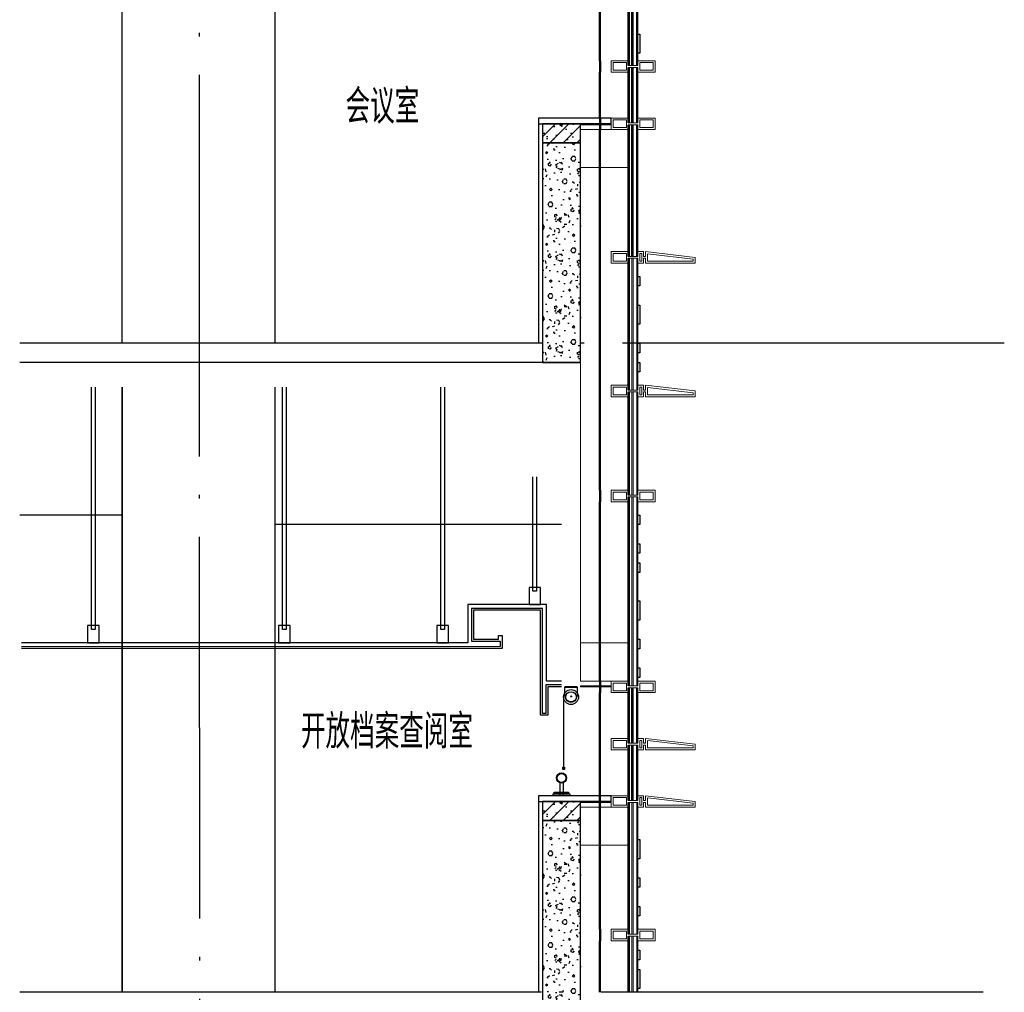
# Model space of a CAD drawing. Extents: x 1147314 to 1218578, y -272074 to -241968.
# Tile 44 of 47: x 1212812 to 1217968, y -262722 to -257627. Entities that reach past the tile are written whole.
import ezdxf

# ---------------------------------------------------------------- set-up
doc = ezdxf.new("R2010")
doc.units = 0
doc.header["$LTSCALE"] = 1000
doc.header["$MEASUREMENT"] = 0
doc.linetypes.add('230303生产综合楼-平面图_t8$0$DOTE', pattern=[2.42, 2, -0.2, 0.02, -0.2])
for name, color, linetype in [('A-DOOR-FIRE', 4, 'Continuous'), ('A-SECT-SURF', 6, 'Continuous'), ('A-看线', 115, 'Continuous'), ('DOTE', 1, 'Continuous'), ('FF-窗帘-JYZS', 8, 'Continuous'), ('LY_MC_section A', 140, 'Continuous'), ('PUB_HATCH', 8, 'Continuous'), ('PUB_TEXT', 7, 'Continuous'), ('SURFACE', 6, 'Continuous'), ('WALL', 255, 'Continuous'), ('吊顶', 183, 'Continuous'), ('墙身抹灰', 6, 'Continuous')]:
    doc.layers.add(name, color=color, linetype=linetype)
for name, color, linetype, lineweight in [('A-WALL-INSL', 241, 'Continuous', 0), ('WALL-CURT-GLAZ', 120, 'Continuous', 0), ('WALL-CURT-METL', 211, 'Continuous', 0)]:
    doc.layers.add(name, color=color, linetype=linetype, lineweight=lineweight)
doc.styles.add('_TCH_DIM', font='SIMPLEX', dxfattribs={"bigfont": 'GBCBIG'})

# ---------------------------------------------------------------- blocks, each defined once
blk = doc.blocks.new('A$C071d96ed')
at = {"layer": 'A-看线'}
for points in [[(44, -690), (44, 0)], [(50, -690), (50, 0)], [(196, -665), (196, -25)], [(200, -665), (200, -25)]]:
    blk.add_lwpolyline(points, dxfattribs=at)
at = {"layer": 'WALL-CURT-GLAZ'}
for p, q in [((0, -690), (0, 0)), ((6, -690), (6, 0)), ((25, -690), (25, 0)), ((31, -690), (31, 0))]:
    blk.add_line(p, q, dxfattribs=at)
blk = doc.blocks.new('A$C38d1714a')
at = {"layer": 'A-WALL-INSL'}
blk.add_lwpolyline([(0, 0), (250, 0), (250, -200), (0, -200)], close=True, dxfattribs=at)
blk = doc.blocks.new('A$C37e4a2ef')
at = {"layer": 'A-看线'}
for points in [[(196, -60), (196, 0)], [(200, -60), (200, 0)]]:
    blk.add_lwpolyline(points, dxfattribs=at)
at = {"layer": 'WALL-CURT-METL'}
for points in [[(140, -60), (50, -60), (50, -35), (0, -35), (0, -60), (-30, -60), (-30, -35), (-40, -35), (-40, -60), (-300, -60), (-300, -30), (-40, 0), (-40, -25), (-30, -25), (-30, 0), (0, 0), (0, -25), (50, -25), (50, 0), (140, 0)], [(-50, -50), (-50, -11.2), (-290, -38.9), (-290, -50)], [(-20, -10), (-10, -10), (-10, -50), (-20, -50)], [(130, -25), (130, -10), (60, -10), (60, -50), (130, -50)]]:
    blk.add_lwpolyline(points, close=True, dxfattribs=at)
blk = doc.blocks.new('A$C42b86bd6')
at = {"layer": 'A-看线'}
for points in [[(286, 0), (286, -60)], [(290, 0), (290, -60)]]:
    blk.add_lwpolyline(points, dxfattribs=at)
at = {"layer": 'WALL-CURT-METL'}
for points in [[(230, -60), (230, 0), (140, 0), (140, -25), (90, -25), (90, 0), (0, 0), (0, -60), (90, -60), (90, -35), (140, -35), (140, -60)], [(80, -25), (80, -10), (10, -10), (10, -50), (80, -50)], [(220, -50), (220, -10), (150, -10), (150, -35), (150, -50)]]:
    blk.add_lwpolyline(points, close=True, dxfattribs=at)
blk = doc.blocks.new('A$C827e71c0')
at = {"layer": 'A-DOOR-FIRE'}
blk.add_blockref('A$C42b86bd6', (-90, 0), dxfattribs=at)
blk = doc.blocks.new('A$C7aab0e27')
at = {"layer": 'A-DOOR-FIRE'}
blk.add_blockref('A$C37e4a2ef', (0, 0), dxfattribs=at)
blk = doc.blocks.new('A$Cb5ae1680')
at = {"layer": 'A-看线'}
for points in [[(44, 0), (44, 690)], [(50, 0), (50, 690)], [(196, 25), (196, 665)], [(200, 25), (200, 665)]]:
    blk.add_lwpolyline(points, dxfattribs=at)
at = {"layer": 'LY_MC_section A'}
for points in [[(0, 0), (0, 690)], [(6, 0), (6, 690)], [(25, 0), (25, 690)], [(31, 0), (31, 690)]]:
    blk.add_lwpolyline(points, dxfattribs=at)
blk = doc.blocks.new('A$Ca8bf0082')
at = {"layer": 'FF-窗帘-JYZS'}
blk.add_line((-7.2, -55.8), (-7.2, -424.9), dxfattribs=at)
for points in [[(0, -1.6), (64, -1.6), (64, 0), (0, 0)], [(-11.6, -420.7), (-2.8, -420.7), (-2.8, -432.6), (-11.6, -432.6)], [(-9.6, -422.7), (-4.8, -422.7), (-4.8, -430.6), (-9.6, -430.6)]]:
    blk.add_lwpolyline(points, close=True, dxfattribs=at)
blk.add_lwpolyline([(64, -1.6), (64, -44.8), (63.2, -51.2, -0.871795), (0.8, -51.2), (0, -44.8), (0, -1.6)], format="xyb", dxfattribs=at)
for centre, radius in [((32, -53.2), 39.2), ((32, -53.2), 28), ((32.4, -50.1), 2.73), ((-7.2, -424.9), 1.2)]:
    blk.add_circle(centre, radius, dxfattribs=at)
blk = doc.blocks.new('erwe')
at = {"layer": '吊顶'}
for points in [[(1213208.1, -259551.9), (1213208.1, -260821), (1213188.1, -260821), (1213188.1, -259551.9)], [(1214208.1, -259552.1), (1214208.1, -260821.2), (1214188.1, -260821.2), (1214188.1, -259552.1)], [(1215036.9, -259551.9), (1215036.9, -260821), (1215016.9, -260821), (1215016.9, -259551.9)], [(1215519.2, -260021.9), (1215519.2, -260620.9), (1215499.2, -260620.9), (1215499.2, -260021.9)], [(1215649.2, -261091.9), (1215570.2, -261091.9), (1215570.2, -260690.9), (1215158.2, -260690.9), (1215158.2, -260890.9), (1212821.1, -260891.6)], [(1215649.2, -261111.9), (1215568.2, -261111.9), (1215568.2, -261260.9), (1215550.2, -261260.9), (1215550.2, -260710.9), (1215178.2, -260710.9), (1215178.2, -260882.5), (1215328.2, -260882.5), (1215328.2, -260910.9), (1212821.1, -260911.6)], [(1215649.2, -261121.9), (1215578.2, -261121.9), (1215578.2, -261270.9), (1215540.2, -261270.9), (1215540.2, -260720.9), (1215188.2, -260720.9), (1215188.2, -260872.5), (1215319.2, -260872.5), (1215319.2, -260852.9), (1215338.2, -260852.9), (1215338.2, -260920.9), (1212821.1, -260921.6)]]:
    blk.add_lwpolyline(points, dxfattribs=at)
for points in [[(1215539.2, -260600.9), (1215479.2, -260600.9), (1215479.2, -260690.9), (1215539.2, -260690.9)], [(1213228.1, -260801), (1213168.1, -260801), (1213168.1, -260891), (1213228.1, -260891)], [(1214228.1, -260801.2), (1214168.1, -260801.2), (1214168.1, -260891.2), (1214228.1, -260891.2)], [(1215056.9, -260801), (1214996.9, -260801), (1214996.9, -260891), (1215056.9, -260891)], [(1215056.9, -260801), (1214996.9, -260801), (1214996.9, -260891), (1215056.9, -260891)]]:
    blk.add_lwpolyline(points, close=True, dxfattribs=at)
at = {"layer": 'FF-窗帘-JYZS'}
blk.add_blockref('A$Ca8bf0082', (1215667.2, -261121.9), dxfattribs=at)
blk = doc.blocks.new('A$C429b8df4')
at = {"layer": '吊顶'}
for points in [[(-9, 97.9), (-9, 30)], [(9, 97.9), (9, 30)]]:
    blk.add_lwpolyline(points, dxfattribs=at)
for points in [[(43.4, 30), (-43.4, 30), (-43.4, 39.2), (43.4, 39.2)], [(36.9, 39.2), (-37.9, 39.2), (-37.9, 48.4), (36.9, 48.4)]]:
    blk.add_lwpolyline(points, close=True, dxfattribs=at)
for radius in [26.5, 23.5]:
    blk.add_circle((0, 122.8), radius, dxfattribs=at)

msp = doc.modelspace()

# ---------------------------------------------------------------- hatches: boundary and pattern name
at = {"layer": 'PUB_HATCH'}
h = msp.add_hatch(dxfattribs=at)
h.set_pattern_fill('钢筋混凝土', color=256, scale=20, style=0)
h.set_pattern_definition([(45, (-1035705.627, 111396.356), (-35.3553391, 35.3553391), []), (50, (-1035705.63, 111396.36), (143.4520365, -12.550427), [15, -165]), (355, (-1035705.63, 111396.36), (-27.750267, 150.438427), [12, -132]), (100.4514, (-1035693.67, 111395.31), (115.701876, 137.887908), [12.748038, -140.228422]), (46.1842, (-1035705.63, 111436.36), (213.44821, -33.103803), [22.5, -247.5]), (96.6356, (-1035687.84, 111433.6), (186.932541, 194.823574), [19.122058, -210.3426]), (351.1842, (-1035705.63, 111436.36), (186.93239, 194.82372), [18, -198]), (21, (-1035685.63, 111426.36), (119.3814104, -80.523778), [15, -165]), (326, (-1035685.63, 111426.36), (48.663066, 145.030009), [12, -132]), (71.4514, (-1035675.68, 111419.65), (168.044526, 64.506099), [12.748038, -140.228422]), (37.5, (-1035705.627, 111396.356), (2.4319711, 66.5787708), [0, -130.4, 0, -134, 0, -132.5]), (7.5, (-1035705.63, 111396.356), (52.6139075, 78.8823424), [0, -76.4, 0, -127.4, 0, -50.5]), (327.5, (-1035750.227, 111396.356), (106.7644872, -4.5109743), [0, -50, 0, -156, 0, -207]), (317.5, (-1035770.23, 111396.36), (116.637234, 20.0209965), [0, -65, 0, -103.6, 0, -147])])
h.paths.add_polyline_path([(1215749.2, -258171.9), (1215549.2, -258171.9), (1215549.2, -258271.9), (1215749.2, -258271.9)])
h = msp.add_hatch(dxfattribs=at)
h.set_pattern_fill('加气混凝土', color=256, scale=20, style=0)
h.set_pattern_definition([(0, (-1035634.83, 110623.16), (120, 240), [0, -240]), (0, (-1035775.23, 110590.76), (120, 240), [0, -240]), (0, (-1035697.23, 110588.36), (120, 240), [0, -240]), (0, (-1035612.03, 110659.16), (120, 240), [0, -240]), (0, (-1035711.63, 110576.36), (120, 240), [0, -240]), (0, (-1035588.03, 110810.36), (120, 240), [0, -240]), (0, (-1035661.23, 110791.16), (120, 240), [0, -240]), (0, (-1035622.83, 110761.16), (120, 240), [0, -240]), (0, (-1035818.43, 110756.36), (120, 240), [0, -240]), (0, (-1035700.83, 110745.56), (120, 240), [0, -240]), (0, (-1035746.43, 110684.36), (120, 240), [0, -240]), (0, (-1035744.03, 110594.36), (120, 240), [0, -240]), (0, (-1035654.03, 110584.76), (120, 240), [0, -240]), (0, (-1035588.03, 110690.36), (120, 240), [0, -240]), (0, (-1035812.43, 110653.16), (120, 240), [0, -240]), (0, (-1035792.03, 110693.96), (120, 240), [0, -240]), (0, (-1035698.43, 110677.16), (120, 240), [0, -240]), (0, (-1035732.03, 110642.36), (120, 240), [0, -240]), (0, (-1035751.23, 110721.56), (120, 240), [0, -240]), (0, (-1035721.23, 110811.56), (120, 240), [0, -240]), (0, (-1035802.83, 110602.76), (120, 240), [0, -240]), (0, (-1035670.83, 110762.36), (120, 240), [0, -240]), (0, (-1035782.43, 110765.96), (120, 240), [0, -240]), (0, (-1035801.63, 110797.16), (120, 240), [0, -240]), (130.601294, (-1035602.768, 110735.222), (-599.99999337, 720.00000315), [10.536622, -4414.8444]), (18.4349488, (-1035619.91, 110739.793), (599.9999978, 239.9999982), [10.842096, -1507.05116]), (90, (-1035619.91, 110729.51), (120, 240), [10.285714, -469.71426]), (161.565051, (-1035609.626, 110726.08), (-600.000003, 239.9999821), [10.842096, -1507.05116]), (53.1301023, (-1035609.626, 110726.08), (120.0000002, 239.9999999), [11.428572, -1188.5714]), (135, (-1035600.48, 110603.79), (-120.0000145, 239.9999838), [9.697464, -669.12504]), (45, (-1035614.2, 110603.79), (119.9999992, 239.999999), [9.697464, -669.12504]), (135, (-1035607.34, 110596.94), (-120.0000145, 239.9999838), [9.697464, -669.12504]), (45, (-1035607.34, 110596.94), (119.9999992, 239.999999), [9.697464, -669.12504]), (116.565051, (-1035715.91, 110764.94), (-2e-05, 479.999987), [12.77753, -255.5506]), (180, (-1035721.63, 110776.36), (-120, 240), [13.714286, -226.2857]), (63.434949, (-1035741.05, 110764.94), (1e-06, 479.999998), [12.77753, -255.5506]), (116.565051, (-1035735.34, 110753.5), (-2e-05, 479.999987), [12.77753, -255.5506]), (0, (-1035735.34, 110753.5), (120, 240), [13.714286, -226.2857]), (63.434949, (-1035721.63, 110753.5), (1e-06, 479.999998), [12.77753, -255.5506]), (107.102728, (-1035625.6255, 110683.7934), (-359.999986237, 1200.000001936), [15.544538, -6513.161]), (143.972626, (-1035630.197, 110698.65), (-2279.9999711, 1679.9999981), [15.544538, -3248.808]), (180, (-1035642.77, 110707.8), (-120, 240), [14.857142, -225.14284]), (36.0273733, (-1035670.197, 110698.65), (2279.99998315, 1679.99998189), [15.544538, -3248.808]), (71.5650511, (-1035674.77, 110684.936), (360.00000185, 1199.99999793), [14.456126, -1503.43712]), (107.102728, (-1035670.197, 110670.079), (-359.999986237, 1200.000001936), [15.544538, -6513.161]), (143.972626, (-1035657.626, 110660.936), (-2279.9999711, 1679.9999981), [15.544538, -3248.808]), (0, (-1035657.63, 110660.94), (120, 240), [14.857142, -225.14284]), (36.0273733, (-1035642.768, 110660.936), (2279.99998315, 1679.99998189), [15.544538, -3248.808]), (71.5650511, (-1035630.197, 110670.08), (360.00000185, 1199.99999793), [14.456126, -1503.43712]), (150.255118, (-1035623.34, 110795.793), (-360.00000085, 239.99999703), [9.214008, -1925.72784]), (90, (-1035631.34, 110791.22), (120, 240), [9.142858, -470.8571]), (29.7448813, (-1035631.34, 110791.222), (360.0000002, 239.99999888), [9.214008, -1925.72784]), (116.565051, (-1035679.34, 110625.5), (-2e-05, 479.999987), [12.77753, -255.5506]), (168.690067, (-1035685.054, 110636.936), (-1080.0000008, 239.99999398), [11.654902, -2435.8742]), (41.1859251, (-1035705.626, 110631.222), (2999.999981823, 2639.999976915), [12.148738, -5090.3208]), (90, (-1035705.63, 110619.79), (120, 240), [11.428572, -468.5714]), (138.814074, (-1035696.483, 110611.793), (-2999.999946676, 2640.000016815), [12.148738, -5090.3208]), (16.6992442, (-1035696.483, 110611.793), (3959.999970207, 1199.99998743), [11.93178, -4999.415]), (60.9453959, (-1035685.054, 110615.222), (119.99999968, 239.99999788), [11.766434, -4930.1358]), (109.983106, (-1035779.911, 110726.079), (-600.00000226, 1679.999995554), [13.3768, -5604.879]), (155.556045, (-1035784.483, 110738.651), (-1560.000005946, 719.99998504), [13.809194, -5786.0526]), (24.4439547, (-1035809.6255, 110738.651), (1560.00000078, 719.999996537), [13.809194, -5786.0526]), (70.0168934, (-1035814.197, 110726.079), (600.00000181, 1679.99999583), [13.3768, -5604.879]), (109.983106, (-1035809.625, 110713.508), (-600.00000226, 1679.999995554), [13.3768, -5604.879]), (160.016893, (-1035797.054, 110708.936), (-600.00000035, 239.99998907), [13.3768, -2795.751]), (19.9831065, (-1035797.054, 110708.936), (599.9999967, 239.99999962), [13.3768, -2795.751]), (70.0168934, (-1035784.483, 110713.508), (600.00000181, 1679.99999583), [13.3768, -5604.879]), (122.005383, (-1035690.768, 110704.365), (-120.0000161, 239.99998775), [10.781693, -2253.3736]), (18.4349488, (-1035706.77, 110710.08), (599.9999978, 239.9999982), [10.842096, -1507.05116]), (90, (-1035706.77, 110699.79), (120, 240), [10.285714, -469.71426]), (161.565051, (-1035696.483, 110696.365), (-600.000003, 239.9999821), [10.842096, -1507.05116]), (54.4623222, (-1035696.483, 110696.365), (839.99999878, 1199.9999982), [9.831228, -4119.2846]), (116.565051, (-1035760.48, 110646.08), (-2e-05, 479.999987), [12.77753, -255.5506]), (180, (-1035766.2, 110657.5), (-120, 240), [12.571428, -227.42856]), (59.0362434, (-1035785.625, 110646.08), (120.00000039, 239.99999884), [13.32789, -2785.5288]), (120.963756, (-1035778.768, 110634.65), (-120.0000164, 239.99998898), [13.32789, -2785.5288]), (0, (-1035778.77, 110634.65), (120, 240), [12.571428, -227.42856]), (63.434949, (-1035766.2, 110634.65), (1e-06, 479.999998), [12.77753, -255.5506])])
h.paths.add_polyline_path([(1215749.2, -258271.9), (1215549.2, -258271.9), (1215549.2, -259421.9), (1215749.2, -259421.9)])
h = msp.add_hatch(dxfattribs=at)
h.set_pattern_fill('钢筋混凝土', color=256, scale=20, style=0)
h.set_pattern_definition([(45, (-1035705.63, 107846.343), (-35.3553391, 35.3553391), []), (50, (-1035705.63, 107846.34), (143.4520365, -12.550427), [15, -165]), (355, (-1035705.63, 107846.34), (-27.750267, 150.438427), [12, -132]), (100.4514, (-1035693.68, 107845.3), (115.701876, 137.887908), [12.748038, -140.228422]), (46.1842, (-1035705.63, 107886.34), (213.44821, -33.103803), [22.5, -247.5]), (96.6356, (-1035687.84, 107883.58), (186.932541, 194.823574), [19.122058, -210.3426]), (351.1842, (-1035705.63, 107886.34), (186.93239, 194.82372), [18, -198]), (21, (-1035685.63, 107876.34), (119.3814104, -80.523778), [15, -165]), (326, (-1035685.63, 107876.34), (48.663066, 145.030009), [12, -132]), (71.4514, (-1035675.68, 107869.63), (168.044526, 64.506099), [12.748038, -140.228422]), (37.5, (-1035705.63, 107846.343), (2.4319711, 66.5787708), [0, -130.4, 0, -134, 0, -132.5]), (7.5, (-1035705.63, 107846.34), (52.6139075, 78.8823424), [0, -76.4, 0, -127.4, 0, -50.5]), (327.5, (-1035750.23, 107846.34), (106.7644872, -4.5109743), [0, -50, 0, -156, 0, -207]), (317.5, (-1035770.23, 107846.34), (116.637234, 20.0209965), [0, -65, 0, -103.6, 0, -147])])
h.paths.add_polyline_path([(1215749.2, -261721.9), (1215549.2, -261721.9), (1215549.2, -261821.9), (1215749.2, -261821.9)])
h = msp.add_hatch(dxfattribs=at)
h.set_pattern_fill('加气混凝土', color=256, scale=20, style=0)
h.set_pattern_definition([(0, (-1035634.83, 107223.17), (120, 240), [0, -240]), (0, (-1035775.23, 107190.77), (120, 240), [0, -240]), (0, (-1035697.23, 107188.37), (120, 240), [0, -240]), (0, (-1035612.03, 107259.17), (120, 240), [0, -240]), (0, (-1035711.63, 107176.37), (120, 240), [0, -240]), (0, (-1035588.03, 107410.37), (120, 240), [0, -240]), (0, (-1035661.23, 107391.17), (120, 240), [0, -240]), (0, (-1035622.83, 107361.17), (120, 240), [0, -240]), (0, (-1035818.43, 107356.37), (120, 240), [0, -240]), (0, (-1035700.83, 107345.57), (120, 240), [0, -240]), (0, (-1035746.43, 107284.37), (120, 240), [0, -240]), (0, (-1035744.03, 107194.37), (120, 240), [0, -240]), (0, (-1035654.03, 107184.77), (120, 240), [0, -240]), (0, (-1035588.03, 107290.37), (120, 240), [0, -240]), (0, (-1035812.43, 107253.17), (120, 240), [0, -240]), (0, (-1035792.03, 107293.97), (120, 240), [0, -240]), (0, (-1035698.43, 107277.17), (120, 240), [0, -240]), (0, (-1035732.03, 107242.37), (120, 240), [0, -240]), (0, (-1035751.23, 107321.57), (120, 240), [0, -240]), (0, (-1035721.23, 107411.57), (120, 240), [0, -240]), (0, (-1035802.83, 107202.77), (120, 240), [0, -240]), (0, (-1035670.83, 107362.37), (120, 240), [0, -240]), (0, (-1035782.43, 107365.97), (120, 240), [0, -240]), (0, (-1035801.63, 107397.17), (120, 240), [0, -240]), (130.601294, (-1035602.771, 107335.222), (-599.99999337, 720.00000315), [10.536622, -4414.8444]), (18.4349488, (-1035619.914, 107339.794), (599.9999978, 239.9999982), [10.842096, -1507.05116]), (90, (-1035619.91, 107329.51), (120, 240), [10.285714, -469.71426]), (161.565051, (-1035609.63, 107326.08), (-600.000003, 239.9999821), [10.842096, -1507.05116]), (53.1301023, (-1035609.63, 107326.08), (120.0000002, 239.9999999), [11.428572, -1188.5714]), (135, (-1035600.486, 107203.79), (-120.0000145, 239.9999838), [9.697464, -669.12504]), (45, (-1035614.2, 107203.79), (119.9999992, 239.999999), [9.697464, -669.12504]), (135, (-1035607.34, 107196.94), (-120.0000145, 239.9999838), [9.697464, -669.12504]), (45, (-1035607.34, 107196.94), (119.9999992, 239.999999), [9.697464, -669.12504]), (116.565051, (-1035715.91, 107364.94), (-2e-05, 479.999987), [12.77753, -255.5506]), (180, (-1035721.63, 107376.37), (-120, 240), [13.714286, -226.2857]), (63.434949, (-1035741.06, 107364.94), (1e-06, 479.999998), [12.77753, -255.5506]), (116.565051, (-1035735.34, 107353.5), (-2e-05, 479.999987), [12.77753, -255.5506]), (0, (-1035735.34, 107353.5), (120, 240), [13.714286, -226.2857]), (63.434949, (-1035721.63, 107353.5), (1e-06, 479.999998), [12.77753, -255.5506]), (107.102728, (-1035625.629, 107283.794), (-359.999986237, 1200.000001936), [15.544538, -6513.161]), (143.972626, (-1035630.2, 107298.65), (-2279.9999711, 1679.9999981), [15.544538, -3248.808]), (180, (-1035642.77, 107307.8), (-120, 240), [14.857142, -225.14284]), (36.0273733, (-1035670.2, 107298.65), (2279.99998315, 1679.99998189), [15.544538, -3248.808]), (71.5650511, (-1035674.77, 107284.937), (360.00000185, 1199.99999793), [14.456126, -1503.43712]), (107.102728, (-1035670.2, 107270.079), (-359.999986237, 1200.000001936), [15.544538, -6513.161]), (143.972626, (-1035657.629, 107260.937), (-2279.9999711, 1679.9999981), [15.544538, -3248.808]), (0, (-1035657.63, 107260.94), (120, 240), [14.857142, -225.14284]), (36.0273733, (-1035642.771, 107260.937), (2279.99998315, 1679.99998189), [15.544538, -3248.808]), (71.5650511, (-1035630.2, 107270.08), (360.00000185, 1199.99999793), [14.456126, -1503.43712]), (150.255118, (-1035623.343, 107395.794), (-360.00000085, 239.99999703), [9.214008, -1925.72784]), (90, (-1035631.34, 107391.22), (120, 240), [9.142858, -470.8571]), (29.7448813, (-1035631.343, 107391.222), (360.0000002, 239.99999888), [9.214008, -1925.72784]), (116.565051, (-1035679.34, 107225.5), (-2e-05, 479.999987), [12.77753, -255.5506]), (168.690067, (-1035685.057, 107236.937), (-1080.0000008, 239.99999398), [11.654902, -2435.8742]), (41.1859251, (-1035705.629, 107231.222), (2999.999981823, 2639.999976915), [12.148738, -5090.3208]), (90, (-1035705.63, 107219.79), (120, 240), [11.428572, -468.5714]), (138.814074, (-1035696.486, 107211.794), (-2999.999946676, 2640.000016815), [12.148738, -5090.3208]), (16.6992442, (-1035696.486, 107211.794), (3959.999970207, 1199.99998743), [11.93178, -4999.415]), (60.9453959, (-1035685.057, 107215.222), (119.99999968, 239.99999788), [11.766434, -4930.1358]), (109.983106, (-1035779.914, 107326.079), (-600.00000226, 1679.999995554), [13.3768, -5604.879]), (155.556045, (-1035784.486, 107338.651), (-1560.000005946, 719.99998504), [13.809194, -5786.0526]), (24.4439547, (-1035809.629, 107338.651), (1560.00000078, 719.999996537), [13.809194, -5786.0526]), (70.0168934, (-1035814.2, 107326.079), (600.00000181, 1679.99999583), [13.3768, -5604.879]), (109.983106, (-1035809.629, 107313.508), (-600.00000226, 1679.999995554), [13.3768, -5604.879]), (160.016893, (-1035797.057, 107308.937), (-600.00000035, 239.99998907), [13.3768, -2795.751]), (19.9831065, (-1035797.057, 107308.937), (599.9999967, 239.99999962), [13.3768, -2795.751]), (70.0168934, (-1035784.486, 107313.508), (600.00000181, 1679.99999583), [13.3768, -5604.879]), (122.005383, (-1035690.771, 107304.365), (-120.0000161, 239.99998775), [10.781693, -2253.3736]), (18.4349488, (-1035706.77, 107310.08), (599.9999978, 239.9999982), [10.842096, -1507.05116]), (90, (-1035706.77, 107299.79), (120, 240), [10.285714, -469.71426]), (161.565051, (-1035696.486, 107296.365), (-600.000003, 239.9999821), [10.842096, -1507.05116]), (54.4623222, (-1035696.486, 107296.365), (839.99999878, 1199.9999982), [9.831228, -4119.2846]), (116.565051, (-1035760.49, 107246.08), (-2e-05, 479.999987), [12.77753, -255.5506]), (180, (-1035766.2, 107257.5), (-120, 240), [12.571428, -227.42856]), (59.0362434, (-1035785.629, 107246.08), (120.00000039, 239.99999884), [13.32789, -2785.5288]), (120.963756, (-1035778.771, 107234.65), (-120.0000164, 239.99998898), [13.32789, -2785.5288]), (0, (-1035778.77, 107234.65), (120, 240), [12.571428, -227.42856]), (63.434949, (-1035766.2, 107234.65), (1e-06, 479.999998), [12.77753, -255.5506])])
h.paths.add_polyline_path([(1215749.2, -261821.9), (1215549.2, -261821.9), (1215549.2, -262821.9), (1215749.2, -262821.9)])

# ---------------------------------------------------------------- linework, layer by layer
at = {"layer": 'A-SECT-SURF'}
for p, q in [((1215549.2, -259321.9), (1212812.5, -259321.9)), ((1215545, -262721.9), (1212813.5, -262721.9))]:
    msp.add_line(p, q, dxfattribs=at)
at = {"layer": 'A-WALL-INSL'}
for points in [[(1215749.2, -259321.9), (1215749.2, -258401.9), (1215849.2, -258401.9), (1215849.2, -259321.9)], [(1215849.2, -259321.9), (1215849.2, -260021.9), (1215849.2, -260891.9), (1215749.2, -260891.9), (1215749.2, -260021.9), (1215749.2, -259321.9)], [(1215749.2, -262721.9), (1215749.2, -261951.9), (1215849.2, -261951.9), (1215849.2, -262721.9)]]:
    msp.add_lwpolyline(points, dxfattribs=at)
msp.add_lwpolyline([(1215999.2, -261751.9), (1215749.2, -261751.9), (1215749.2, -261951.9), (1215999.2, -261951.9)], close=True, dxfattribs=at)
at = {"layer": 'A-看线'}
for p, q in [((1213349.2, -260221.9), (1212812.7, -260221.9)), ((1215649.2, -260271.9), (1214149.2, -260271.9))]:
    msp.add_line(p, q, dxfattribs=at)
for points in [[(1213349.2, -259321.9), (1213349.2, -256151.9)], [(1214149.2, -256151.9), (1214149.2, -259321.9)], [(1215849.2, -258141.9), (1215849.2, -257901.9)], [(1215853.2, -258141.9), (1215853.2, -257901.9)], [(1215999.2, -258166.9), (1215999.2, -257876.9)], [(1216005.2, -258166.9), (1216005.2, -257876.9)], [(1215849.2, -259321.9), (1215849.2, -258901.9)], [(1215853.2, -259321.9), (1215853.2, -258901.9)], [(1215999.2, -259321.9), (1215999.2, -258876.9)], [(1216005.2, -259321.9), (1216005.2, -258876.9)], [(1215849.2, -259541.9), (1215849.2, -259321.9)], [(1215853.2, -259541.9), (1215853.2, -259321.9)], [(1215999.2, -259566.9), (1215999.2, -259321.9)], [(1216005.2, -259566.9), (1216005.2, -259321.9)], [(1213349.2, -259551.9), (1213349.2, -262721.9)], [(1213349.2, -262721.9), (1213349.2, -259551.9)], [(1214149.2, -259551.9), (1214149.2, -262721.9)], [(1214149.2, -259551.9), (1214149.2, -262721.9)], [(1215849.2, -260091.9), (1215849.2, -259601.9)], [(1215849.2, -260021.9), (1215849.2, -259601.9)], [(1215853.2, -260091.9), (1215853.2, -259601.9)], [(1215853.2, -260021.9), (1215853.2, -259601.9)], [(1215999.2, -260116.9), (1215999.2, -259576.9)], [(1216005.2, -260116.9), (1216005.2, -259576.9)], [(1215999.2, -261116.9), (1215999.2, -260126.9)], [(1216005.2, -261116.9), (1216005.2, -260126.9)], [(1215849.2, -261091.9), (1215849.2, -260151.9)], [(1215853.2, -261091.9), (1215853.2, -260151.9)], [(1215849.2, -261391.9), (1215849.2, -261151.9)], [(1215853.2, -261391.9), (1215853.2, -261151.9)], [(1215999.2, -261416.9), (1215999.2, -261126.9)], [(1216005.2, -261416.9), (1216005.2, -261126.9)], [(1215999.2, -261716.9), (1215999.2, -261426.9)], [(1216005.2, -261716.9), (1216005.2, -261426.9)], [(1215849.2, -261691.9), (1215849.2, -261451.9)], [(1215853.2, -261691.9), (1215853.2, -261451.9)], [(1215849.2, -262721.9), (1215849.2, -262451.9)], [(1215853.2, -262721.9), (1215853.2, -262451.9)], [(1215999.2, -262721.9), (1215999.2, -262426.9)], [(1216005.2, -262721.9), (1216005.2, -262426.9)]]:
    msp.add_lwpolyline(points, dxfattribs=at)
at = {"layer": 'DOTE', "linetype": '230303生产综合楼-平面图_t8$0$DOTE'}
for points in [[(1213757.4, -269595.3), (1213749.2, -245535.4)], [(1217967.9, -259321.9), (1212820.6, -259321.9)], [(1217857.4, -262721.9), (1212821.7, -262721.9)]]:
    msp.add_lwpolyline(points, dxfattribs=at)
at = {"layer": 'LY_MC_section A', "color": 41}
for points in [[(1216049.2, -257701.9), (1216059.2, -257701.9), (1216059.2, -257801.9), (1216049.2, -257801.9)], [(1216049.2, -258971.9), (1216059.2, -258971.9), (1216059.2, -259021.9), (1216049.2, -259021.9)], [(1216049.2, -259121.9), (1216059.2, -259121.9), (1216059.2, -259221.9), (1216049.2, -259221.9)], [(1216049.2, -259321.9), (1216059.2, -259321.9), (1216059.2, -259371.9), (1216049.2, -259371.9)], [(1216049.2, -259421.9), (1216059.2, -259421.9), (1216059.2, -259471.9), (1216049.2, -259471.9)], [(1216049.2, -260221.9), (1216059.2, -260221.9), (1216059.2, -260271.9), (1216049.2, -260271.9)], [(1216049.2, -260371.9), (1216059.2, -260371.9), (1216059.2, -260421.9), (1216049.2, -260421.9)], [(1216049.2, -260471.9), (1216059.2, -260471.9), (1216059.2, -260521.9), (1216049.2, -260521.9)], [(1216049.2, -260671.9), (1216059.2, -260671.9), (1216059.2, -260771.9), (1216049.2, -260771.9)], [(1216049.2, -260871.9), (1216059.2, -260871.9), (1216059.2, -260921.9), (1216049.2, -260921.9)], [(1216049.2, -261021.9), (1216059.2, -261021.9), (1216059.2, -261071.9), (1216049.2, -261071.9)], [(1216049.2, -261921.9), (1216059.2, -261921.9), (1216059.2, -262021.9), (1216049.2, -262021.9)], [(1216049.2, -262121.9), (1216059.2, -262121.9), (1216059.2, -262171.9), (1216049.2, -262171.9)], [(1216049.2, -262271.9), (1216059.2, -262271.9), (1216059.2, -262321.9), (1216049.2, -262321.9)], [(1216049.2, -262501.9), (1216059.2, -262501.9), (1216059.2, -262551.9), (1216049.2, -262551.9)], [(1216049.2, -262601.9), (1216059.2, -262601.9), (1216059.2, -262701.9), (1216049.2, -262701.9)]]:
    msp.add_lwpolyline(points, close=True, dxfattribs=at)
at = {"layer": 'LY_MC_section A'}
for points in [[(1216018.2, -258166.9), (1216018.2, -257876.9)], [(1216024.2, -258166.9), (1216024.2, -257876.9)], [(1216043.2, -258166.9), (1216043.2, -257876.9)], [(1216049.2, -258166.9), (1216049.2, -257876.9)], [(1216018.2, -261416.9), (1216018.2, -261126.9)], [(1216024.2, -261416.9), (1216024.2, -261126.9)], [(1216043.2, -261416.9), (1216043.2, -261126.9)], [(1216049.2, -261416.9), (1216049.2, -261126.9)], [(1216018.2, -261716.9), (1216018.2, -261426.9)], [(1216024.2, -261716.9), (1216024.2, -261426.9)], [(1216043.2, -261716.9), (1216043.2, -261426.9)], [(1216049.2, -261716.9), (1216049.2, -261426.9)]]:
    msp.add_lwpolyline(points, dxfattribs=at)
at = {"layer": 'WALL'}
for points in [[(1215749.2, -258171.9), (1215549.2, -258171.9), (1215549.2, -258271.9), (1215749.2, -258271.9)], [(1215749.2, -258271.9), (1215549.2, -258271.9), (1215549.2, -259421.9), (1215749.2, -259421.9)], [(1215749.2, -261721.9), (1215549.2, -261721.9), (1215549.2, -261821.9), (1215749.2, -261821.9)], [(1215749.2, -261821.9), (1215549.2, -261821.9), (1215549.2, -262821.9), (1215749.2, -262821.9)]]:
    msp.add_lwpolyline(points, close=True, dxfattribs=at)
at = {"layer": 'WALL-CURT-GLAZ'}
for p, q in [((1216018.2, -259321.9), (1216018.2, -258876.9)), ((1216024.2, -259321.9), (1216024.2, -258876.9)), ((1216043.2, -259321.9), (1216043.2, -258876.9)), ((1216049.2, -259321.9), (1216049.2, -258876.9)), ((1216018.2, -259566.9), (1216018.2, -259321.9)), ((1216024.2, -259566.9), (1216024.2, -259321.9)), ((1216043.2, -259566.9), (1216043.2, -259321.9)), ((1216049.2, -259566.9), (1216049.2, -259321.9)), ((1216018.2, -260116.9), (1216018.2, -259576.9)), ((1216024.2, -260116.9), (1216024.2, -259576.9)), ((1216043.2, -260116.9), (1216043.2, -259576.9)), ((1216049.2, -260116.9), (1216049.2, -259576.9)), ((1216018.2, -261116.9), (1216018.2, -260126.9)), ((1216024.2, -261116.9), (1216024.2, -260126.9)), ((1216043.2, -261116.9), (1216043.2, -260126.9)), ((1216049.2, -261116.9), (1216049.2, -260126.9)), ((1216018.2, -262721.9), (1216018.2, -262426.9)), ((1216024.2, -262721.9), (1216024.2, -262426.9)), ((1216043.2, -262721.9), (1216043.2, -262426.9)), ((1216049.2, -262721.9), (1216049.2, -262426.9))]:
    msp.add_line(p, q, dxfattribs=at)
for points in [[(1215749.2, -258171.9), (1215909.1, -258171.9), (1215909.1, -258176.9), (1215749.2, -258176.9)], [(1215749.2, -261116.9), (1215909.1, -261116.9), (1215909.1, -261121.9), (1215749.2, -261121.9)], [(1215749.2, -261721.9), (1215909.1, -261721.9), (1215909.1, -261726.9), (1215749.2, -261726.9)]]:
    msp.add_lwpolyline(points, close=True, dxfattribs=at)
at = {"layer": '墙身抹灰'}
msp.add_line((1215749.2, -259421.9), (1212812.5, -259421.9), dxfattribs=at)
for points in [[(1215909.2, -258141.9), (1215529.2, -258141.9), (1215529.2, -258171.9), (1215909.2, -258171.9)], [(1215909.2, -261691.9), (1215529.2, -261691.9), (1215529.2, -261721.9), (1215909.2, -261721.9)]]:
    msp.add_lwpolyline(points, close=True, dxfattribs=at)
for points in [[(1215529.2, -258171.9), (1215529.2, -259321.9)], [(1215909.2, -258171.9), (1215549.2, -258171.9), (1215549.2, -259321.9)], [(1215529.2, -261721.9), (1215529.2, -262721.9)], [(1215909.2, -261721.9), (1215549.2, -261721.9), (1215549.2, -262721.9)]]:
    msp.add_lwpolyline(points, dxfattribs=at)

# ---------------------------------------------------------------- block references
at = {"layer": 'A-DOOR-FIRE', "xscale": -1}
for name, p in [('A$C37e4a2ef', (1216049.2, -258841.9)), ('A$C37e4a2ef', (1216049.2, -258841.9)), ('A$C42b86bd6', (1216139.2, -261091.9))]:
    msp.add_blockref(name, p, dxfattribs=at)
at = {"layer": 'FF-窗帘-JYZS'}
msp.add_blockref('erwe', (0, 0), dxfattribs=at)
at = {"layer": 'LY_MC_section A', "xscale": -1}
for name, p in [('A$C42b86bd6', (1216139.2, -257841.9)), ('A$C42b86bd6', (1216139.2, -258141.9)), ('A$C7aab0e27', (1216049.2, -259541.9)), ('A$C827e71c0', (1216049.2, -260091.9)), ('A$C37e4a2ef', (1216049.2, -261391.9)), ('A$C37e4a2ef', (1216049.2, -261691.9)), ('A$C827e71c0', (1216049.2, -262391.9))]:
    msp.add_blockref(name, p, dxfattribs=at)
at = {"layer": 'SURFACE', "xscale": -1}
for name, p in [('A$Cb5ae1680', (1216049.2, -257866.9)), ('A$Cb5ae1680', (1216049.2, -258866.9)), ('A$C071d96ed', (1216049.2, -258176.9)), ('A$C38d1714a', (1215999.2, -258201.9)), ('A$C38d1714a', (1215999.2, -260891.9)), ('A$C071d96ed', (1216049.2, -261726.9))]:
    msp.add_blockref(name, p, dxfattribs=at)
at = {"layer": '吊顶'}
msp.add_blockref('A$C429b8df4', (1215649.5, -261721.9), dxfattribs=at)

# ---------------------------------------------------------------- texts
at = {"layer": 'PUB_TEXT', "style": '_TCH_DIM'}
for s, p in [('会议室', (1214518.8, -258170.3)), ('开放档案查阅室', (1214285.1, -261444.9))]:
    msp.add_text(s, height=178.72, dxfattribs=at).set_placement(p)

doc.saveas('drawing.dxf')
